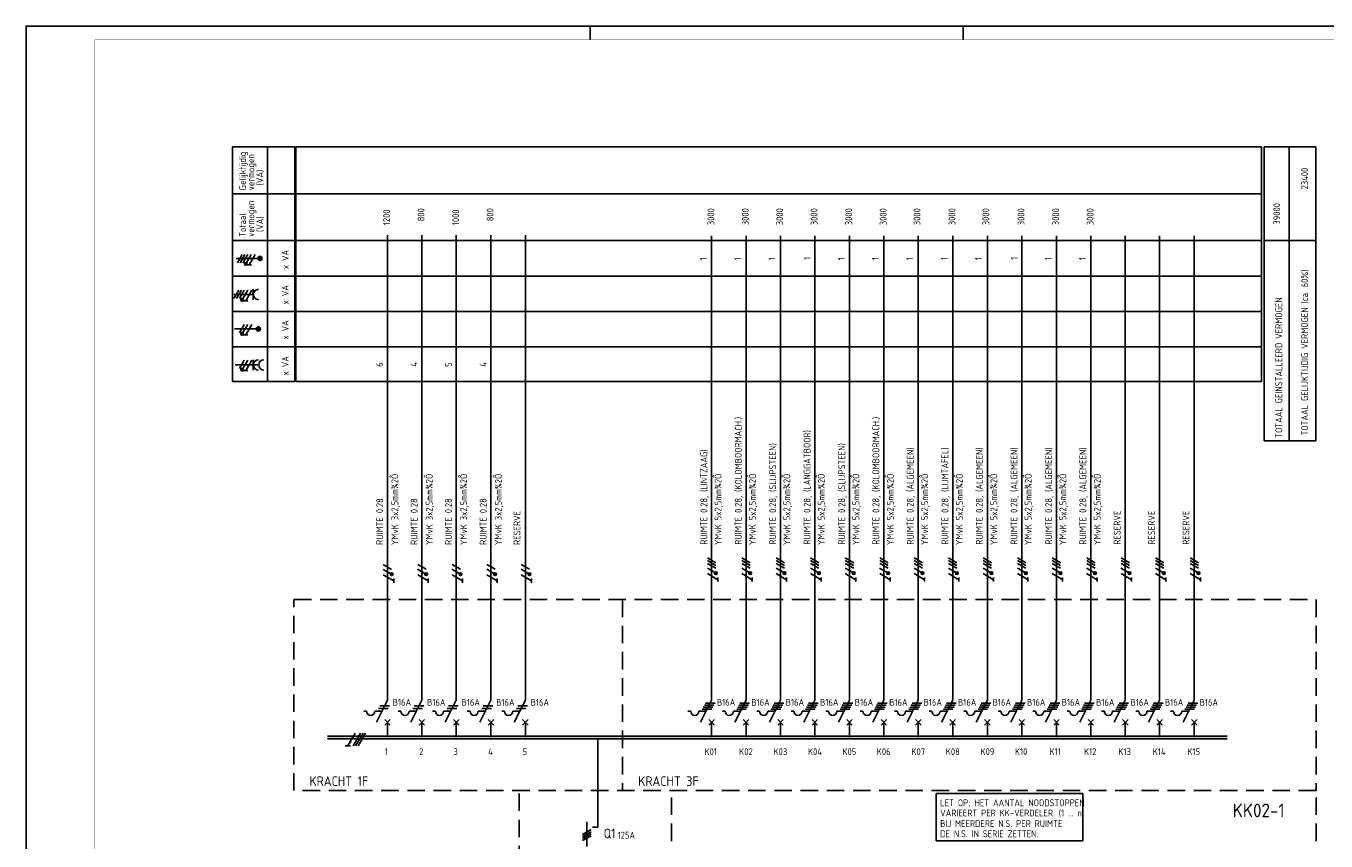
# Model space of a CAD drawing. Header units: millimetres. Extents: x 0 to 841, y 0 to 594.
# Tile 3 of 5: x 0 to 472, y 298 to 594. Entities that reach past the tile are written whole.
import ezdxf
from ezdxf.enums import TextEntityAlignment as Align

# ---------------------------------------------------------------- set-up
doc = ezdxf.new("R2010")
doc.units = ezdxf.units.MM
doc.linetypes.add('HIDDEN', pattern=[9.525, 6.35, -3.175])
doc.layers.get('0').update_dxf_attribs({"linetype": 'CONTINUOUS'})
for name, color, linetype in [('1', 7, 'CONTINUOUS'), ('40', 1, 'CONTINUOUS'), ('70', 1, 'CONTINUOUS'), ('71', 2, 'CONTINUOUS'), ('73', 4, 'CONTINUOUS'), ('EL$2B---_KADER', 4, 'CONTINUOUS'), ('LIJN018', 210, 'CONTINUOUS'), ('LIJN025', 10, 'CONTINUOUS'), ('LIJN035', 50, 'CONTINUOUS'), ('LIJN050', 90, 'CONTINUOUS'), ('TEKST25', 10, 'CONTINUOUS'), ('TEKST35', 50, 'CONTINUOUS'), ('TEKST50', 90, 'CONTINUOUS')]:
    doc.layers.add(name, color=color, linetype=linetype)
doc.styles.add('5_0', font='iso.shx')
doc.styles.add('ISO', font='ISO.SHX')
doc.styles.add('NEN', font='iso.shx')
doc.styles.add('ROMAND', font='romand')

# ---------------------------------------------------------------- blocks, each defined once
blk = doc.blocks.new('A1')
at = {"layer": 'LIJN025'}
for p, q in [((205, 589), (205, 594)), ((340.5, 589), (340.5, 594))]:
    blk.add_line(p, q, dxfattribs=at)
blk.add_lwpolyline([(0, 0), (0, 594), (841, 594), (841, 0)], close=True, dxfattribs=at)
at = {"layer": 'LIJN050', "const_width": 0.2}
blk.add_lwpolyline([(836, 5), (836, 589), (25, 589), (25, 5)], close=True, dxfattribs=at)
at = {"layer": 'TEKST25', "style": 'ROMAND', "width": 2.899115}
blk.add_attdef('STATUS', text='', height=2.5, dxfattribs=at).set_placement((795, 71.5), (834, 71.5), align=Align.FIT)
at = {"layer": 'TEKST25', "style": 'ISO'}
for tag, p in [('E', (796.25, 66)), ('NAAM-E', (807.75, 66)), ('DATUM-E', (826, 66)), ('D', (796.25, 61)), ('NAAM-D', (807.75, 61)), ('DATUM-D', (826, 61)), ('C', (796.25, 56)), ('NAAM-C', (807.75, 56)), ('DATUM-C', (826, 56)), ('B', (796.25, 51)), ('NAAM-B', (807.75, 51)), ('DATUM-B', (826, 51)), ('A', (796.25, 46)), ('NAAM-A', (807.75, 46)), ('DATUM-A', (826, 46))]:
    blk.add_attdef(tag, text='', height=2.5, dxfattribs=at).set_placement(p, align=Align.CENTER)
for tag, p in [('DATUM', (673.75, 36.25)), ('SCHAAL', (709, 36.25)), ('GETEKEND', (739.25, 36.25)), ('GECONTOL.', (774, 36.25)), ('FORMAAT', (804.25, 28.25))]:
    blk.add_attdef(tag, p, '', height=2.5, dxfattribs=at)
at = {"layer": 'TEKST35', "style": 'ISO'}
for tag, p in [('PROJECT', (675.5, 72.5)), ('PLAATS', (675.5, 63.5)), ('INSTALLATIE-REGEL1', (675.5, 52.5)), ('INSTALLATIE-REGEL2', (675.5, 43.5))]:
    blk.add_attdef(tag, p, '', height=4, dxfattribs=at)
blk.add_attdef('PROJ.NR.', text='', height=4, dxfattribs=at).set_placement((822, 23), align=Align.CENTER)
at = {"layer": 'TEKST50', "style": 'ISO'}
blk.add_attdef('FILE-NAAM', text='', height=5, dxfattribs=at).set_placement((814.5, 7.5), align=Align.CENTER)
blk = doc.blocks.new('TTOTVERM')
at = {"layer": '40', "style": 'NEN'}
for s, p in [('TOTAAL GELIJKTIJDIG VERMOGEN (ca. 60%)', (15.91, -76.18)), ('TOTAAL GEINSTALLEERD VERMOGEN', (6.52, -81.68))]:
    blk.add_text(s, height=2.5, rotation=90, dxfattribs=at).set_placement(p, align=Align.CENTER)

msp = doc.modelspace()

# ---------------------------------------------------------------- linework, layer by layer
at = {"color": 10}
for p, q in [((119.67, 337.19), (116.97, 332.51)), ((121.55, 337.19), (118.84, 332.51)), ((122.49, 337.19), (119.78, 332.51)), ((122.49, 337.19), (119.78, 332.51)), ((123.42, 337.19), (120.72, 332.51)), ((117.9, 332.51), (116.03, 332.51))]:
    msp.add_line(p, q, dxfattribs=at)
msp.add_line((122.49, 337.19), (119.78, 332.51))
at = {"color": 10, "const_width": 0.469}
msp.add_lwpolyline([(117.98, 333.79, 1), (117.58, 334.03, 1)], format="xyb", close=True, dxfattribs=at)
at = {"layer": '1', "color": 1}
for p, q in [((78.57, 511.02), (76.82, 507.98)), ((79.57, 511.02), (77.82, 507.98)), ((80.57, 511.02), (78.82, 507.98)), ((81.82, 511.02), (80.1, 508.03)), ((83.32, 511.02), (81.14, 507.23)), ((77.3, 498.02), (75.55, 494.98)), ((78.3, 498.02), (76.55, 494.98)), ((79.3, 498.02), (77.55, 494.98)), ((80.55, 498.02), (78.83, 495.03)), ((82.05, 498.02), (79.87, 494.23)), ((79.3, 485.62), (77.55, 482.58)), ((80.55, 485.62), (78.83, 482.63)), ((82.05, 485.62), (79.87, 481.83)), ((79.3, 472.62), (77.55, 469.58)), ((80.55, 472.62), (78.83, 469.63)), ((82.05, 472.62), (79.87, 468.83)), ((132.87, 396.63), (129.83, 398.38)), ((145.37, 396.67), (142.33, 398.42)), ((157.87, 396.67), (154.83, 398.42)), ((170.47, 396.67), (167.43, 398.42)), ((182.97, 396.67), (179.93, 398.42)), ((250.58, 395.35), (247.6, 397.08)), ((250.66, 399.07), (247.63, 400.82)), ((250.66, 398.07), (247.63, 399.82)), ((250.66, 397.07), (247.63, 398.82)), ((263.08, 395.35), (260.1, 397.08)), ((263.16, 399.07), (260.13, 400.82)), ((263.16, 398.07), (260.13, 399.82)), ((263.16, 397.07), (260.13, 398.82)), ((275.58, 395.35), (272.6, 397.08)), ((275.66, 399.07), (272.63, 400.82)), ((275.66, 398.07), (272.63, 399.82)), ((275.66, 397.07), (272.63, 398.82)), ((288.08, 395.35), (285.1, 397.08)), ((288.16, 399.07), (285.13, 400.82)), ((288.16, 398.07), (285.13, 399.82)), ((288.16, 397.07), (285.13, 398.82)), ((300.68, 395.35), (297.7, 397.08)), ((300.76, 399.07), (297.73, 400.82)), ((300.76, 398.07), (297.73, 399.82)), ((300.76, 397.07), (297.73, 398.82)), ((313.18, 395.35), (310.2, 397.08)), ((313.26, 399.07), (310.23, 400.82)), ((313.26, 398.07), (310.23, 399.82)), ((313.26, 397.07), (310.23, 398.82)), ((325.68, 395.35), (322.7, 397.08)), ((325.76, 399.07), (322.73, 400.82)), ((325.76, 398.07), (322.73, 399.82)), ((325.76, 397.07), (322.73, 398.82)), ((338.18, 395.35), (335.2, 397.08)), ((338.26, 399.07), (335.23, 400.82)), ((338.26, 398.07), (335.23, 399.82)), ((338.26, 397.07), (335.23, 398.82)), ((350.78, 395.35), (347.8, 397.08)), ((350.86, 399.07), (347.83, 400.82)), ((350.86, 398.07), (347.83, 399.82)), ((350.86, 397.07), (347.83, 398.82)), ((363.28, 395.35), (360.3, 397.08)), ((363.36, 399.07), (360.33, 400.82)), ((363.36, 398.07), (360.33, 399.82)), ((363.36, 397.07), (360.33, 398.82)), ((375.88, 395.35), (372.9, 397.08)), ((375.96, 399.07), (372.93, 400.82)), ((375.96, 398.07), (372.93, 399.82)), ((375.96, 397.07), (372.93, 398.82)), ((388.38, 395.35), (385.4, 397.08)), ((388.46, 399.07), (385.43, 400.82)), ((388.46, 398.07), (385.43, 399.82)), ((388.46, 397.07), (385.43, 398.82)), ((400.88, 395.35), (397.9, 397.08)), ((400.96, 399.07), (397.93, 400.82)), ((400.96, 398.07), (397.93, 399.82)), ((400.96, 397.07), (397.93, 398.82)), ((413.38, 395.35), (410.4, 397.08)), ((413.46, 399.07), (410.43, 400.82)), ((413.46, 398.07), (410.43, 399.82)), ((413.46, 397.07), (410.43, 398.82)), ((425.98, 395.35), (423, 397.08)), ((426.06, 399.07), (423.03, 400.82)), ((426.06, 398.07), (423.03, 399.82)), ((426.06, 397.07), (423.03, 398.82)), ((132.79, 394.9), (129.8, 396.63)), ((133.62, 392.47), (129.83, 394.65)), ((145.29, 394.95), (142.3, 396.68)), ((146.12, 392.51), (142.33, 394.7)), ((157.79, 394.95), (154.8, 396.68)), ((158.62, 392.51), (154.83, 394.7)), ((170.39, 394.95), (167.4, 396.68)), ((171.22, 392.51), (167.43, 394.7)), ((182.89, 394.95), (179.9, 396.68)), ((183.72, 392.51), (179.93, 394.7)), ((251.41, 392.91), (247.62, 395.1)), ((263.91, 392.91), (260.12, 395.1)), ((276.41, 392.91), (272.62, 395.1)), ((288.91, 392.91), (285.12, 395.1)), ((301.51, 392.91), (297.72, 395.1)), ((314.01, 392.91), (310.22, 395.1)), ((326.51, 392.91), (322.72, 395.1)), ((339.01, 392.91), (335.22, 395.1)), ((351.61, 392.91), (347.82, 395.1)), ((364.11, 392.91), (360.32, 395.1)), ((376.71, 392.91), (372.92, 395.1)), ((389.21, 392.91), (385.42, 395.1)), ((401.71, 392.91), (397.92, 395.1)), ((414.21, 392.91), (410.42, 395.1)), ((426.81, 392.91), (423.02, 395.1))]:
    msp.add_line(p, q, dxfattribs=at)
at = {"layer": '1', "color": 2}
for p, q in [((122.75, 345.11), (123.75, 345.11)), ((126.75, 345.11), (129.33, 345.11)), ((127.33, 341.11), (131.35, 349.15)), ((135.25, 345.11), (136.25, 345.11)), ((139.25, 345.11), (141.83, 345.11)), ((139.83, 341.11), (143.85, 349.15)), ((147.75, 345.11), (148.75, 345.11)), ((151.75, 345.11), (154.33, 345.11)), ((152.33, 341.11), (156.35, 349.15)), ((160.35, 345.11), (161.35, 345.11)), ((164.35, 345.11), (166.93, 345.11)), ((164.93, 341.11), (168.95, 349.15)), ((172.85, 345.11), (173.85, 345.11)), ((176.85, 345.11), (179.43, 345.11)), ((177.43, 341.11), (181.45, 349.15)), ((240.55, 345.11), (241.55, 345.11)), ((244.55, 345.11), (247.13, 345.11)), ((245.13, 341.11), (249.15, 349.15)), ((253.05, 345.11), (254.05, 345.11)), ((257.05, 345.11), (259.63, 345.11)), ((257.63, 341.11), (261.65, 349.15)), ((265.55, 345.11), (266.55, 345.11)), ((269.55, 345.11), (272.13, 345.11)), ((270.13, 341.11), (274.15, 349.15)), ((278.05, 345.11), (279.05, 345.11)), ((282.05, 345.11), (284.63, 345.11)), ((282.63, 341.11), (286.65, 349.15)), ((290.65, 345.11), (291.65, 345.11)), ((294.65, 345.11), (297.23, 345.11)), ((295.23, 341.11), (299.25, 349.15)), ((303.15, 345.11), (304.15, 345.11)), ((307.15, 345.11), (309.73, 345.11)), ((307.73, 341.11), (311.75, 349.15)), ((315.65, 345.11), (316.65, 345.11)), ((319.65, 345.11), (322.23, 345.11)), ((320.23, 341.11), (324.25, 349.15)), ((328.15, 345.11), (329.15, 345.11)), ((332.15, 345.11), (334.73, 345.11)), ((332.73, 341.11), (336.75, 349.15)), ((340.75, 345.11), (341.75, 345.11)), ((344.75, 345.11), (347.33, 345.11)), ((345.33, 341.11), (349.35, 349.15)), ((353.25, 345.11), (354.25, 345.11)), ((357.25, 345.11), (359.83, 345.11)), ((357.83, 341.11), (361.85, 349.15)), ((365.85, 345.11), (366.85, 345.11)), ((369.85, 345.11), (372.43, 345.11)), ((370.43, 341.11), (374.45, 349.15)), ((378.35, 345.11), (379.35, 345.11)), ((382.35, 345.11), (384.93, 345.11)), ((382.93, 341.11), (386.95, 349.15)), ((390.85, 345.11), (391.85, 345.11)), ((394.85, 345.11), (397.43, 345.11)), ((395.43, 341.11), (399.45, 349.15)), ((403.35, 345.11), (404.35, 345.11)), ((407.35, 345.11), (409.93, 345.11)), ((407.93, 341.11), (411.95, 349.15)), ((415.95, 345.11), (416.95, 345.11)), ((419.95, 345.11), (422.53, 345.11)), ((420.53, 341.11), (424.55, 349.15))]:
    msp.add_line(p, q, dxfattribs=at)
at = {"layer": '1', "color": 1}
for centre in [(79.85, 507.59), (78.58, 494.59), (78.58, 482.19), (78.58, 469.19), (132.87, 394.88), (145.37, 394.92), (157.87, 394.92), (170.47, 394.92), (182.97, 394.92), (250.66, 395.32), (263.16, 395.32), (275.66, 395.32), (288.16, 395.32), (300.76, 395.32), (313.26, 395.32), (325.76, 395.32), (338.26, 395.32), (350.86, 395.32), (363.36, 395.32), (375.96, 395.32), (388.46, 395.32), (400.96, 395.32), (413.46, 395.32), (426.06, 395.32)]:
    msp.add_circle(centre, 0.5, dxfattribs=at)
at = {"layer": '1', "color": 2}
for centre in [(125.25, 345.11), (137.75, 345.11), (150.25, 345.11), (162.85, 345.11), (175.35, 345.11), (243.05, 345.11), (255.55, 345.11), (268.05, 345.11), (280.55, 345.11), (293.15, 345.11), (305.65, 345.11), (318.15, 345.11), (330.65, 345.11), (343.25, 345.11), (355.75, 345.11), (368.35, 345.11), (380.85, 345.11), (393.35, 345.11), (405.85, 345.11), (418.45, 345.11)]:
    msp.add_arc(centre, 1.5, 180, 0, dxfattribs=at)
at = {"layer": '70'}
for p, q in [((81.91, 507.23), (80.36, 507.23)), ((80.64, 494.23), (79.09, 494.23)), ((80.64, 481.83), (79.09, 481.83)), ((80.64, 468.83), (79.09, 468.83)), ((133.61, 391.75), (133.61, 393.31)), ((146.11, 391.8), (146.11, 393.35)), ((158.61, 391.8), (158.61, 393.35)), ((171.21, 391.8), (171.21, 393.35)), ((183.71, 391.8), (183.71, 393.35)), ((251.4, 392.2), (251.4, 393.75)), ((263.9, 392.2), (263.9, 393.75)), ((276.4, 392.2), (276.4, 393.75)), ((288.9, 392.2), (288.9, 393.75)), ((301.5, 392.2), (301.5, 393.75)), ((314, 392.2), (314, 393.75)), ((326.5, 392.2), (326.5, 393.75)), ((339, 392.2), (339, 393.75)), ((351.6, 392.2), (351.6, 393.75)), ((364.1, 392.2), (364.1, 393.75)), ((376.7, 392.2), (376.7, 393.75)), ((389.2, 392.2), (389.2, 393.75)), ((401.7, 392.2), (401.7, 393.75)), ((414.2, 392.2), (414.2, 393.75)), ((426.8, 392.2), (426.8, 393.75)), ((128.08, 346.11), (131.58, 346.11)), ((128.58, 347.11), (132.08, 347.11)), ((140.58, 346.11), (144.08, 346.11)), ((141.08, 347.11), (144.58, 347.11)), ((153.08, 346.11), (156.58, 346.11)), ((153.58, 347.11), (157.08, 347.11)), ((165.68, 346.11), (169.18, 346.11)), ((166.18, 347.11), (169.68, 347.11)), ((178.18, 346.11), (181.68, 346.11)), ((178.68, 347.11), (182.18, 347.11)), ((245.75, 345.86), (249.25, 345.86)), ((246.13, 346.61), (249.63, 346.61)), ((246.5, 347.36), (250, 347.36)), ((246.88, 348.11), (250.38, 348.11)), ((258.25, 345.86), (261.75, 345.86)), ((258.63, 346.61), (262.13, 346.61)), ((259, 347.36), (262.5, 347.36)), ((259.38, 348.11), (262.88, 348.11)), ((270.75, 345.86), (274.25, 345.86)), ((271.13, 346.61), (274.63, 346.61)), ((271.5, 347.36), (275, 347.36)), ((271.88, 348.11), (275.38, 348.11)), ((283.25, 345.86), (286.75, 345.86)), ((283.63, 346.61), (287.13, 346.61)), ((284, 347.36), (287.5, 347.36)), ((284.38, 348.11), (287.88, 348.11)), ((295.85, 345.86), (299.35, 345.86)), ((296.23, 346.61), (299.73, 346.61)), ((296.6, 347.36), (300.1, 347.36)), ((296.98, 348.11), (300.48, 348.11)), ((308.35, 345.86), (311.85, 345.86)), ((308.73, 346.61), (312.23, 346.61)), ((309.1, 347.36), (312.6, 347.36)), ((309.48, 348.11), (312.98, 348.11)), ((320.85, 345.86), (324.35, 345.86)), ((321.23, 346.61), (324.73, 346.61)), ((321.6, 347.36), (325.1, 347.36)), ((321.98, 348.11), (325.48, 348.11)), ((333.35, 345.86), (336.85, 345.86)), ((333.73, 346.61), (337.23, 346.61)), ((334.1, 347.36), (337.6, 347.36)), ((334.48, 348.11), (337.98, 348.11)), ((345.95, 345.86), (349.45, 345.86)), ((346.33, 346.61), (349.83, 346.61)), ((346.7, 347.36), (350.2, 347.36)), ((347.08, 348.11), (350.58, 348.11)), ((358.45, 345.86), (361.95, 345.86)), ((358.83, 346.61), (362.33, 346.61)), ((359.2, 347.36), (362.7, 347.36)), ((359.58, 348.11), (363.08, 348.11)), ((371.05, 345.86), (374.55, 345.86)), ((371.43, 346.61), (374.93, 346.61)), ((371.8, 347.36), (375.3, 347.36)), ((372.18, 348.11), (375.68, 348.11)), ((383.55, 345.86), (387.05, 345.86)), ((383.93, 346.61), (387.43, 346.61)), ((384.3, 347.36), (387.8, 347.36)), ((384.68, 348.11), (388.18, 348.11)), ((396.05, 345.86), (399.55, 345.86)), ((396.43, 346.61), (399.93, 346.61)), ((396.8, 347.36), (400.3, 347.36)), ((397.18, 348.11), (400.68, 348.11)), ((408.55, 345.86), (412.05, 345.86)), ((408.93, 346.61), (412.43, 346.61)), ((409.3, 347.36), (412.8, 347.36)), ((409.68, 348.11), (413.18, 348.11)), ((421.15, 345.86), (424.65, 345.86)), ((421.53, 346.61), (425.03, 346.61)), ((421.9, 347.36), (425.4, 347.36)), ((422.28, 348.11), (425.78, 348.11)), ((202.28, 300.38), (205.32, 302.13)), ((205.32, 301.38), (202.28, 299.63)), ((202.28, 298.88), (205.32, 300.63)), ((202.28, 298.13), (205.32, 299.88))]:
    msp.add_line(p, q, dxfattribs=at)
at = {"layer": '70', "const_width": 0.5}
for points in [[(79.6, 507.59, 1), (80.1, 507.59, 1)], [(78.33, 494.59, 1), (78.83, 494.59, 1)], [(78.33, 482.19, 1), (78.83, 482.19, 1)], [(78.33, 469.19, 1), (78.83, 469.19, 1)], [(132.87, 395.13, 1), (132.87, 394.63, 1)], [(145.37, 395.17, 1), (145.37, 394.67, 1)], [(157.87, 395.17, 1), (157.87, 394.67, 1)], [(170.47, 395.17, 1), (170.47, 394.67, 1)], [(182.97, 395.17, 1), (182.97, 394.67, 1)], [(250.66, 395.57, 1), (250.66, 395.07, 1)], [(263.16, 395.57, 1), (263.16, 395.07, 1)], [(275.66, 395.57, 1), (275.66, 395.07, 1)], [(288.16, 395.57, 1), (288.16, 395.07, 1)], [(300.76, 395.57, 1), (300.76, 395.07, 1)], [(313.26, 395.57, 1), (313.26, 395.07, 1)], [(325.76, 395.57, 1), (325.76, 395.07, 1)], [(338.26, 395.57, 1), (338.26, 395.07, 1)], [(350.86, 395.57, 1), (350.86, 395.07, 1)], [(363.36, 395.57, 1), (363.36, 395.07, 1)], [(375.96, 395.57, 1), (375.96, 395.07, 1)], [(388.46, 395.57, 1), (388.46, 395.07, 1)], [(400.96, 395.57, 1), (400.96, 395.07, 1)], [(413.46, 395.57, 1), (413.46, 395.07, 1)], [(426.06, 395.57, 1), (426.06, 395.07, 1)]]:
    msp.add_lwpolyline(points, format="xyb", close=True, dxfattribs=at)
at = {"layer": '71'}
for p, q in [((75.51, 496.49), (82.6, 496.49)), ((82.6, 494.61), (82.6, 498.37)), ((82.6, 469.03), (82.6, 472.79)), ((76, 470.91), (84.6, 470.91)), ((130.35, 340.11), (132.35, 342.11)), ((132.35, 340.11), (130.35, 342.11)), ((142.85, 340.11), (144.85, 342.11)), ((144.85, 340.11), (142.85, 342.11)), ((155.35, 340.11), (157.35, 342.11)), ((157.35, 340.11), (155.35, 342.11)), ((169.95, 340.11), (167.95, 342.11)), ((167.95, 340.11), (169.95, 342.11)), ((182.45, 340.11), (180.45, 342.11)), ((180.45, 340.11), (182.45, 342.11)), ((250.15, 340.11), (248.15, 342.11)), ((248.15, 340.11), (250.15, 342.11)), ((260.65, 340.11), (262.65, 342.11)), ((262.65, 340.11), (260.65, 342.11)), ((273.15, 340.11), (275.15, 342.11)), ((275.15, 340.11), (273.15, 342.11)), ((285.65, 340.11), (287.65, 342.11)), ((287.65, 340.11), (285.65, 342.11)), ((298.25, 340.11), (300.25, 342.11)), ((300.25, 340.11), (298.25, 342.11)), ((310.75, 340.11), (312.75, 342.11)), ((312.75, 340.11), (310.75, 342.11)), ((323.25, 340.11), (325.25, 342.11)), ((325.25, 340.11), (323.25, 342.11)), ((335.75, 340.11), (337.75, 342.11)), ((337.75, 340.11), (335.75, 342.11)), ((350.35, 340.11), (348.35, 342.11)), ((348.35, 340.11), (350.35, 342.11)), ((362.85, 340.11), (360.85, 342.11)), ((360.85, 340.11), (362.85, 342.11)), ((375.45, 340.11), (373.45, 342.11)), ((373.45, 340.11), (375.45, 342.11)), ((387.95, 340.11), (385.95, 342.11)), ((385.95, 340.11), (387.95, 342.11)), ((400.45, 340.11), (398.45, 342.11)), ((398.45, 340.11), (400.45, 342.11)), ((412.95, 340.11), (410.95, 342.11)), ((410.95, 340.11), (412.95, 342.11)), ((423.55, 340.11), (425.55, 342.11)), ((425.55, 340.11), (423.55, 342.11)), ((203.8, 305), (203.8, 296)), ((207.8, 303), (205.8, 303))]:
    msp.add_line(p, q, dxfattribs=at)
for centre, radius in [((85, 509.58), 0.75), ((85, 509.58), 0.5), ((85, 509.58), 0.25), ((84.43, 484), 0.75), ((84.43, 484), 0.5), ((84.43, 484), 0.25)]:
    msp.add_circle(centre, radius, dxfattribs=at)
for centre in [(84.48, 496.49), (84.48, 470.91), (86.48, 470.91)]:
    msp.add_arc(centre, 1.88, 90, 270, dxfattribs=at)
at = {"layer": '73'}
for p, q in [((109.62, 336.13), (436.48, 336.13)), ((109.62, 335.13), (436.48, 335.13))]:
    msp.add_line(p, q, dxfattribs=at)
msp.add_solid([(436.48, 335.13), (436.48, 336.13), (109.62, 335.13), (109.62, 336.13)], dxfattribs=at)
at = {"layer": 'LIJN018', "color": 9, "linetype": 'Continuous'}
for p, q in [((98.01, 550.08), (449.02, 550.08)), ((98.01, 464.83), (98.01, 550.08)), ((98.01, 533.08), (449.02, 533.08)), ((98.01, 516.11), (449.02, 516.11)), ((98.01, 503.11), (449.02, 503.11)), ((98.01, 490.33), (449.02, 490.33)), ((98.01, 477.53), (449.02, 477.53)), ((98.01, 464.83), (449.02, 464.83))]:
    msp.add_line(p, q, dxfattribs=at)
at = {"layer": 'LIJN018', "color": 9}
msp.add_line((449.02, 464.83), (449.02, 550.08), dxfattribs=at)
at = {"layer": 'LIJN025', "linetype": 'Continuous'}
for p, q in [((75.03, 464.83), (75.03, 550.08)), ((75.03, 550.08), (97.71, 550.08)), ((87.71, 464.83), (87.71, 550.08)), ((97.71, 464.83), (97.71, 550.08)), ((449.89, 443.39), (449.89, 550.11)), ((449.89, 550.11), (468.68, 550.11)), ((459.06, 443.56), (459.06, 549.95)), ((468.68, 443.39), (468.68, 550.11)), ((75.03, 533.08), (97.71, 533.08)), ((75.03, 516.11), (97.71, 516.11)), ((449.89, 516.11), (468.68, 516.11)), ((75.03, 503.11), (97.71, 503.11)), ((75.03, 490.34), (97.71, 490.34)), ((75.03, 477.53), (97.71, 477.53)), ((75.03, 464.83), (97.71, 464.83)), ((449.89, 443.39), (468.68, 443.39))]:
    msp.add_line(p, q, dxfattribs=at)
at = {"layer": 'LIJN025', "linetype": 'HIDDEN'}
for p, q in [((97.35, 385.7), (468.8, 385.7)), ((97.35, 316.3), (97.35, 385.7)), ((216.8, 385.7), (216.8, 316.3)), ((468.8, 385.7), (468.8, 316.3)), ((468.8, 316.3), (97.35, 316.3)), ((179.25, 251.75), (179.25, 316.3)), ((234.58, 183.65), (234.58, 316.3)), ((468.8, 183.65), (468.8, 316.3))]:
    msp.add_line(p, q, dxfattribs=at)
at = {"layer": 'LIJN035'}
for p, q in [((131.35, 349.15), (131.35, 518.05)), ((143.85, 349.15), (143.85, 518.05)), ((156.35, 349.15), (156.35, 518.05)), ((168.95, 349.15), (168.95, 518.05)), ((181.45, 349.15), (181.45, 518.05)), ((249.15, 349.15), (249.15, 517.75)), ((261.65, 349.15), (261.65, 517.75)), ((274.15, 349.15), (274.15, 517.75)), ((286.65, 349.15), (286.65, 517.75)), ((299.25, 349.15), (299.25, 517.75)), ((311.75, 349.15), (311.75, 517.75)), ((324.25, 349.15), (324.25, 517.75)), ((336.75, 349.15), (336.75, 517.75)), ((349.35, 349.15), (349.35, 517.75)), ((361.85, 349.15), (361.85, 517.75)), ((374.45, 349.15), (374.45, 517.75)), ((386.95, 349.15), (386.95, 517.75)), ((399.45, 349.15), (399.45, 517.75)), ((411.95, 349.15), (411.95, 517.75)), ((424.55, 349.15), (424.55, 517.75)), ((84.5, 509.58), (76.43, 509.58)), ((83.93, 484), (75.73, 484)), ((131.35, 335.7), (131.35, 341.2)), ((143.85, 335.7), (143.85, 341.2)), ((156.35, 335.7), (156.35, 341.2)), ((168.95, 335.7), (168.95, 341.2)), ((181.45, 335.7), (181.45, 341.2)), ((249.15, 335.7), (249.15, 341.2)), ((261.65, 335.7), (261.65, 341.2)), ((274.15, 335.7), (274.15, 341.2)), ((286.65, 335.7), (286.65, 341.2)), ((299.25, 335.7), (299.25, 341.2)), ((311.75, 335.7), (311.75, 341.2)), ((324.25, 335.7), (324.25, 341.2)), ((336.75, 335.7), (336.75, 341.2)), ((349.35, 335.7), (349.35, 341.2)), ((361.85, 335.7), (361.85, 341.2)), ((374.45, 335.7), (374.45, 341.2)), ((386.95, 335.7), (386.95, 341.2)), ((399.45, 335.7), (399.45, 341.2)), ((411.95, 335.7), (411.95, 341.2)), ((424.55, 335.7), (424.55, 341.2)), ((383.99, 315.23), (330.79, 315.23)), ((330.79, 315.23), (330.79, 298.01)), ((383.99, 298.01), (383.99, 315.23)), ((330.79, 298.01), (383.99, 298.01))]:
    msp.add_line(p, q, dxfattribs=at)
at = {"layer": 'LIJN035', "color": 90}
msp.add_line((207.8, 303), (207.8, 335.2), dxfattribs=at)

# ---------------------------------------------------------------- block references
at = {"layer": 'EL$2B---_KADER'}
msp.add_blockref('A1', (0, 0), dxfattribs=at)
at = {"layer": 'LIJN025'}
msp.add_blockref('TTOTVERM', (449.98, 551.6), dxfattribs=at)

# ---------------------------------------------------------------- texts
at = {"layer": '40', "linetype": 'Continuous', "style": 'NEN'}
for s, p in [('Gelijktijdig', (79.96, 534.33)), ('vermogen', (82.96, 534.33)), ('(VA)', (86.21, 536.08)), ('vermogen', (82.96, 517.41)), ('Totaal', (79.96, 517.41)), ('(VA)', (86.21, 519.16)), ('x VA', (95.46, 505.67)), ('x VA', (95.46, 492.89)), ('x VA', (95.46, 480.11)), ('x VA', (95.46, 467.09))]:
    msp.add_text(s, height=2.5, rotation=90, dxfattribs=at).set_placement(p)
at = {"layer": '40', "style": 'NEN'}
for s, p in [('23400', (465.87, 538.6)), ('39000', (455.75, 525.78))]:
    msp.add_text(s, height=2.5, rotation=90, dxfattribs=at).set_placement(p, align=Align.CENTER)
for s, p in [('1200', (132.28, 521.64)), (' 800', (144.78, 521.64)), ('1000', (157.38, 521.64)), (' 800', (169.88, 521.64)), ('3000', (250.13, 521.64)), ('3000', (262.63, 521.64)), ('3000', (275.13, 521.64)), ('3000', (287.63, 521.64)), ('3000', (300.23, 521.64)), ('3000', (312.73, 521.64)), ('3000', (325.03, 521.64)), ('3000', (337.73, 521.64)), ('3000', (350.03, 521.64)), ('3000', (362.83, 521.64)), ('3000', (375.43, 521.64)), ('3000', (387.93, 521.64)), ('1', (247.43, 508.84)), ('1', (259.93, 508.84)), ('1', (272.33, 508.84)), ('1', (285.18, 509.04)), ('1', (297.53, 508.94)), ('1', (309.93, 508.94)), ('1', (322.33, 508.94)), ('1', (334.93, 508.94)), ('1', (347.33, 508.94)), ('1', (360.38, 509.04)), ('1', (372.73, 508.94)), ('1', (385.13, 508.94)), ('6', (129.78, 470.24)), ('4', (142.28, 470.24)), ('5', (154.78, 470.24)), ('4', (167.38, 470.24)), ('RUIMTE 0.28, (KOLOMBOORMACH.)', (260.08, 405.64)), ('RUIMTE 0.28, (KOLOMBOORMACH.)', (310.08, 405.64)), ('RUIMTE 0.28, (LANGGATBOOR)', (285.08, 405.64)), ('RUIMTE 0.28, (LINTZAAG)', (247.58, 405.64)), ('RUIMTE 0.28, (SLIJPSTEEN)', (272.58, 405.64)), ('RUIMTE 0.28, (SLIJPSTEEN)', (297.68, 405.64)), ('RUIMTE 0.28, (ALGEMEEN)', (322.58, 405.64)), ('RUIMTE 0.28, (LIJMTAFEL)', (335.18, 405.64)), ('RUIMTE 0.28, (ALGEMEEN)', (347.68, 405.64)), ('RUIMTE 0.28, (ALGEMEEN)', (360.28, 405.64)), ('RUIMTE 0.28, (ALGEMEEN)', (372.88, 405.64)), ('RUIMTE 0.28, (ALGEMEEN)', (385.28, 405.64)), (' YMvK 3x2,5mm¾2Ô', (135.28, 404.04)), (' YMvK 3x2,5mm¾2Ô', (147.78, 404.04)), (' YMvK 3x2,5mm¾2Ô', (160.28, 404.04)), (' YMvK 3x2,5mm¾2Ô', (172.88, 404.04)), (' YMvK 5x2,5mm¾2Ô', (252.73, 404.04)), (' YMvK 5x2,5mm¾2Ô', (265.23, 404.04)), (' YMvK 5x2,5mm¾2Ô', (277.73, 404.04)), (' YMvK 5x2,5mm¾2Ô', (290.23, 404.04)), (' YMvK 5x2,5mm¾2Ô', (302.83, 404.04)), (' YMvK 5x2,5mm¾2Ô', (315.33, 404.04)), (' YMvK 5x2,5mm¾2Ô', (327.83, 404.04)), (' YMvK 5x2,5mm¾2Ô', (340.43, 404.04)), (' YMvK 5x2,5mm¾2Ô', (352.93, 404.04)), (' YMvK 5x2,5mm¾2Ô', (365.43, 404.04)), (' YMvK 5x2,5mm¾2Ô', (378.03, 404.04)), (' YMvK 5x2,5mm¾2Ô', (390.53, 404.04)), ('RUIMTE 0.28', (129.78, 405.54)), ('RUIMTE 0.28', (142.28, 405.54)), ('RUIMTE 0.28', (154.78, 405.54)), ('RUIMTE 0.28', (167.38, 405.54)), ('RESERVE', (179.68, 405.54)), ('RESERVE', (397.78, 405.64)), ('RESERVE', (410.28, 405.64)), ('RESERVE', (422.78, 405.64))]:
    msp.add_text(s, height=2.5, rotation=90, dxfattribs=at).set_placement(p)
for s, p in [('B16A', (133.26, 347.12)), ('B16A', (145.76, 347.12)), ('B16A', (158.26, 347.12)), ('B16A', (170.86, 347.12)), ('B16A', (183.36, 347.12)), ('B16A', (251.06, 347.12)), ('B16A', (263.56, 347.12)), ('B16A', (276.06, 347.12)), ('B16A', (288.56, 347.12)), ('B16A', (301.16, 347.12)), ('B16A', (313.66, 347.12)), ('B16A', (326.16, 347.12)), ('B16A', (338.66, 347.12)), ('B16A', (351.26, 347.12)), ('B16A', (363.76, 347.12)), ('B16A', (376.36, 347.12)), ('B16A', (388.86, 347.12)), ('B16A', (401.36, 347.12)), ('B16A', (413.86, 347.12)), ('B16A', (426.46, 347.12)), ('LET OP; HET AANTAL NOODSTOPPEN', (332.19, 310.63)), ('VARIEERT PER KK-VERDELER. (1 ... n)', (332.19, 306.93)), ('BIJ MEERDERE N.S. PER RUIMTE', (332.19, 303.07)), ('125A', (214.99, 298.88)), ('DE N.S. IN SERIE ZETTEN.', (332.19, 299.37))]:
    msp.add_text(s, height=2.5, dxfattribs=at).set_placement(p)
at = {"layer": 'TEKST25', "style": '5_0'}
for s, p in [('1', (130.35, 329.2)), ('2', (142.85, 329.2)), ('3', (155.35, 329.2)), ('4', (167.95, 329.2)), ('5', (180.45, 329.2)), ('K01', (246.55, 329.2)), ('K02', (259.15, 329.2)), ('K03', (271.65, 329.2)), ('K04', (284.15, 329.2)), ('K05', (296.65, 329.2)), ('K06', (309.15, 329.2)), ('K07', (321.75, 329.2)), ('K08', (334.25, 329.2)), ('K09', (346.85, 329.2)), ('K10', (359.35, 329.2)), ('K11', (371.95, 329.2)), ('K12', (384.45, 329.2)), ('K13', (396.95, 329.2)), ('K14', (409.45, 329.2)), ('K15', (422.05, 329.2))]:
    msp.add_text(s, height=2.5, dxfattribs=at).set_placement(p)
at = {"layer": 'TEKST35', "linetype": 'HIDDEN', "style": 'ISO'}
for s, p in [('KRACHT 1F', (103.02, 317.99)), ('KRACHT 3F', (222.47, 317.99))]:
    msp.add_text(s, height=3.5, dxfattribs=at).set_placement(p)
at = {"layer": 'TEKST35', "style": 'NEN'}
msp.add_text('Q1', height=3.5, dxfattribs=at).set_placement((209.89, 298.98))
at = {"layer": 'TEKST50', "linetype": 'HIDDEN', "style": 'ISO'}
msp.add_text('KK02-1', height=5, dxfattribs=at).set_placement((438.47, 306.59))

doc.saveas('drawing.dxf')
